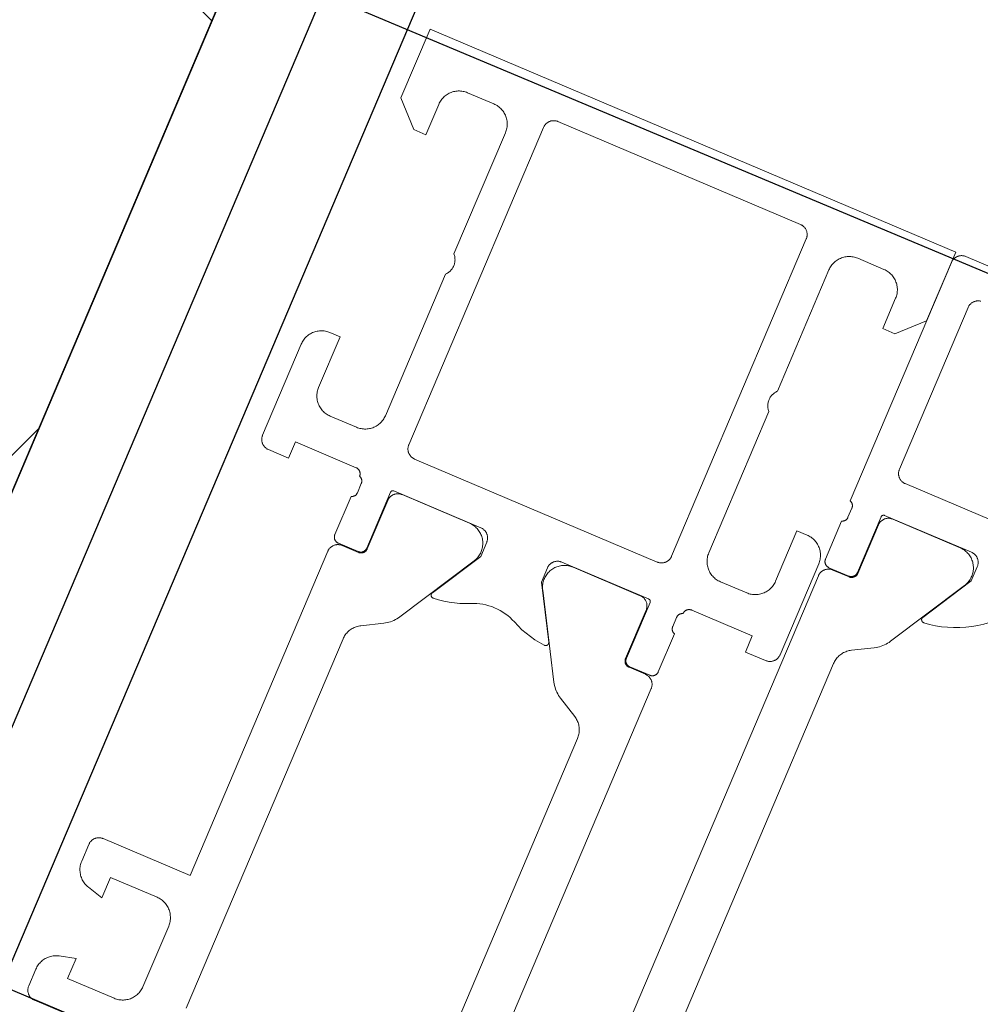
# Model space of a CAD drawing. Header units: metres. Extents: x 63115 to 703450, y -261936 to -53969.
# Tile 31 of 256: x 158402 to 158446, y -143459 to -143414. Entities that reach past the tile are written whole.
import ezdxf

# ---------------------------------------------------------------- set-up
doc = ezdxf.new("R2010")
doc.units = ezdxf.units.M
doc.layers.add('_01Hulplijnen', color=6, linetype='Continuous', plot=False)
for name, color, linetype in [('_02Binnenwanden', 2, 'Continuous'), ('_03-PROJECTION', 1, 'Continuous'), ('LAYER98', 7, 'Continuous')]:
    doc.layers.add(name, color=color, linetype=linetype)

# ---------------------------------------------------------------- blocks, each defined once
blk = doc.blocks.new('*U184')
at = {"layer": '_01Hulplijnen'}
blk.add_lwpolyline([(6.1, 113.339), (0, 0)], dxfattribs=at)
at = {"layer": '_02Binnenwanden'}
blk.add_lwpolyline([(-34.969, 1.882), (-34.46, 11.341), (-3.655, 9.683), (1.936, 113.563), (10.264, 113.115), (4.673, 9.235), (35.478, 7.577), (34.969, -1.882)], close=True, dxfattribs=at)
blk = doc.blocks.new('*U165')
at = {"layer": 'LAYER98', "color": 7, "linetype": 'Continuous', "lineweight": 9}
for points in [[(887.19, 60.184), (936.19, 60.184)], [(936.19, 60.184), (936.218, 60.184), (936.245, 60.181), (936.271, 60.178), (936.298, 60.173), (936.324, 60.166), (936.351, 60.158), (936.376, 60.149), (936.4, 60.138), (936.425, 60.126), (936.448, 60.113), (936.472, 60.098), (936.493, 60.082), (936.515, 60.066), (936.535, 60.047), (936.554, 60.028), (936.572, 60.008), (936.589, 59.987), (936.604, 59.965), (936.619, 59.942), (936.633, 59.919), (936.644, 59.894), (936.655, 59.869), (936.665, 59.844), (936.673, 59.818), (936.679, 59.792), (936.684, 59.765), (936.687, 59.738), (936.69, 59.711), (936.69, 59.684)], [(938.391, 57.185), (938.391, 55.684), (937.791, 55.684), (936.691, 56.784), (936.691, 60.184), (962.691, 60.184)], [(962.691, 60.184), (962.691, 56.784), (961.591, 55.684), (960.991, 55.684), (960.991, 57.185)], [(936.69, 59.684), (936.69, 47.884)], [(935.19, 58.084), (935.19, 58.111), (935.187, 58.138), (935.184, 58.165), (935.179, 58.192), (935.173, 58.218), (935.165, 58.244), (935.155, 58.269), (935.144, 58.294), (935.133, 58.318), (935.119, 58.342), (935.104, 58.365), (935.089, 58.387), (935.072, 58.408), (935.054, 58.428), (935.034, 58.447), (935.015, 58.465), (934.993, 58.482), (934.972, 58.498), (934.948, 58.513), (934.925, 58.526), (934.9, 58.538), (934.876, 58.549), (934.851, 58.558), (934.824, 58.566), (934.798, 58.573), (934.771, 58.578)], [(943.691, 58.584), (943.664, 58.584), (943.637, 58.581), (943.61, 58.578), (943.584, 58.573), (943.558, 58.566), (943.531, 58.558), (943.506, 58.549), (943.481, 58.538), (943.457, 58.526), (943.434, 58.513), (943.41, 58.498), (943.389, 58.483), (943.367, 58.465), (943.348, 58.447), (943.328, 58.428), (943.309, 58.408), (943.293, 58.387), (943.277, 58.365), (943.263, 58.342), (943.249, 58.319), (943.237, 58.294), (943.226, 58.269), (943.218, 58.244), (943.209, 58.218), (943.203, 58.192), (943.197, 58.165), (943.194, 58.139), (943.191, 58.111), (943.191, 58.084)], [(955.691, 58.584), (943.691, 58.584)], [(956.191, 58.084), (956.19, 58.111), (956.188, 58.139), (956.184, 58.165), (956.18, 58.192), (956.173, 58.218), (956.165, 58.244), (956.155, 58.269), (956.144, 58.294), (956.133, 58.319), (956.119, 58.342), (956.104, 58.365), (956.089, 58.387), (956.072, 58.408), (956.054, 58.428), (956.035, 58.447), (956.015, 58.465), (955.994, 58.483), (955.972, 58.498), (955.949, 58.513), (955.926, 58.526), (955.901, 58.538), (955.876, 58.549), (955.851, 58.558), (955.825, 58.566), (955.799, 58.573), (955.772, 58.578), (955.745, 58.581), (955.718, 58.584), (955.691, 58.584)], [(935.19, 50.084), (935.19, 58.084)], [(939.391, 58.185), (939.337, 58.183), (939.283, 58.179), (939.229, 58.172), (939.176, 58.161), (939.124, 58.148), (939.072, 58.132), (939.02, 58.114), (938.972, 58.092), (938.923, 58.068), (938.876, 58.042), (938.83, 58.013), (938.786, 57.981), (938.744, 57.947), (938.703, 57.911), (938.665, 57.873), (938.629, 57.832), (938.595, 57.79), (938.563, 57.746), (938.534, 57.7), (938.508, 57.653), (938.483, 57.605), (938.462, 57.555), (938.443, 57.504), (938.428, 57.452), (938.414, 57.4), (938.404, 57.347), (938.397, 57.293), (938.392, 57.239), (938.391, 57.185)], [(940.691, 58.185), (939.391, 58.185)], [(941.691, 57.185), (941.689, 57.239), (941.685, 57.293), (941.678, 57.347), (941.668, 57.4), (941.654, 57.452), (941.639, 57.504), (941.62, 57.555), (941.599, 57.605), (941.574, 57.653), (941.548, 57.7), (941.518, 57.746), (941.487, 57.79), (941.453, 57.832), (941.417, 57.873), (941.379, 57.911), (941.339, 57.947), (941.296, 57.981), (941.252, 58.013), (941.207, 58.042), (941.159, 58.068), (941.111, 58.092), (941.061, 58.114), (941.011, 58.132), (940.959, 58.148), (940.906, 58.161), (940.852, 58.172), (940.799, 58.179), (940.745, 58.183), (940.691, 58.185)], [(943.191, 58.084), (943.191, 42.384)], [(956.191, 42.384), (956.191, 58.084)], [(958.691, 58.185), (958.637, 58.183), (958.583, 58.179), (958.529, 58.172), (958.476, 58.161), (958.424, 58.148), (958.372, 58.132), (958.321, 58.114), (958.271, 58.092), (958.223, 58.068), (958.176, 58.042), (958.13, 58.013), (958.086, 57.981), (958.044, 57.947), (958.003, 57.911), (957.965, 57.873), (957.929, 57.832), (957.894, 57.79), (957.863, 57.746), (957.834, 57.7), (957.808, 57.653), (957.783, 57.605), (957.762, 57.555), (957.743, 57.504), (957.727, 57.452), (957.715, 57.4), (957.704, 57.347), (957.697, 57.293), (957.692, 57.239), (957.691, 57.185)], [(959.991, 58.185), (958.691, 58.185)], [(960.991, 57.185), (960.989, 57.239), (960.985, 57.293), (960.977, 57.347), (960.968, 57.4), (960.955, 57.452), (960.938, 57.504), (960.92, 57.555), (960.898, 57.605), (960.875, 57.653), (960.848, 57.7), (960.818, 57.746), (960.787, 57.79), (960.753, 57.832), (960.717, 57.873), (960.679, 57.911), (960.639, 57.947), (960.597, 57.981), (960.553, 58.013), (960.507, 58.042), (960.46, 58.068), (960.411, 58.092), (960.361, 58.114), (960.31, 58.132), (960.259, 58.148), (960.206, 58.161), (960.153, 58.172), (960.1, 58.179), (960.045, 58.183), (959.991, 58.185)], [(941.691, 51.184), (941.691, 57.185)], [(957.691, 57.185), (957.691, 51.184)], [(941.691, 50.184), (941.718, 50.214), (941.742, 50.244), (941.766, 50.276), (941.787, 50.309), (941.806, 50.344), (941.823, 50.379), (941.839, 50.415), (941.852, 50.452), (941.864, 50.49), (941.874, 50.528), (941.882, 50.567), (941.887, 50.606), (941.89, 50.645), (941.892, 50.684), (941.89, 50.724), (941.887, 50.763), (941.882, 50.802), (941.874, 50.841), (941.864, 50.879), (941.852, 50.917), (941.839, 50.954), (941.823, 50.99), (941.806, 51.025), (941.787, 51.059), (941.766, 51.093), (941.742, 51.125), (941.718, 51.155), (941.691, 51.184)], [(957.691, 51.184), (957.665, 51.155), (957.64, 51.125), (957.617, 51.093), (957.596, 51.059), (957.576, 51.025), (957.559, 50.99), (957.543, 50.954), (957.529, 50.917), (957.517, 50.879), (957.508, 50.841), (957.501, 50.802), (957.495, 50.763), (957.492, 50.724), (957.491, 50.684), (957.492, 50.645), (957.495, 50.606), (957.501, 50.567), (957.508, 50.528), (957.517, 50.49), (957.529, 50.452), (957.543, 50.415), (957.559, 50.379), (957.576, 50.344), (957.596, 50.309), (957.617, 50.276), (957.64, 50.244), (957.665, 50.214), (957.691, 50.184)], [(934.69, 49.584), (934.718, 49.585), (934.745, 49.587), (934.771, 49.591), (934.798, 49.596), (934.824, 49.603), (934.851, 49.61), (934.876, 49.62), (934.9, 49.63), (934.925, 49.643), (934.948, 49.656), (934.972, 49.671), (934.993, 49.686), (935.015, 49.703), (935.034, 49.721), (935.054, 49.741), (935.072, 49.761), (935.089, 49.782), (935.104, 49.804), (935.119, 49.827), (935.133, 49.85), (935.144, 49.874), (935.155, 49.899), (935.165, 49.925), (935.173, 49.951), (935.179, 49.977), (935.184, 50.004), (935.187, 50.03), (935.19, 50.057), (935.19, 50.084)], [(941.691, 43.184), (941.691, 50.184)], [(957.691, 50.184), (957.691, 43.184)], [(913.891, 49.584), (934.69, 49.584)], [(931.439, 44.085), (931.165, 44.12), (930.892, 44.17), (930.623, 44.235), (930.358, 44.315), (930.098, 44.409), (929.843, 44.517), (929.595, 44.64), (929.353, 44.775), (929.12, 44.925), (928.895, 45.087), (928.681, 45.26), (928.475, 45.446), (928.28, 45.643), (928.097, 45.85), (927.925, 46.067), (927.766, 46.293), (927.618, 46.528), (927.484, 46.77), (927.365, 47.02), (927.259, 47.275), (927.167, 47.537)], [(930.69, 47.885), (930.664, 47.884), (930.637, 47.882), (930.61, 47.878), (930.583, 47.873), (930.557, 47.867), (930.531, 47.858), (930.506, 47.849), (930.48, 47.838), (930.457, 47.827), (930.434, 47.813), (930.41, 47.798), (930.389, 47.783), (930.367, 47.766), (930.347, 47.748), (930.328, 47.729), (930.309, 47.708), (930.293, 47.687), (930.277, 47.665), (930.263, 47.642), (930.249, 47.619), (930.237, 47.595), (930.226, 47.57), (930.217, 47.544), (930.209, 47.518), (930.202, 47.492), (930.197, 47.466), (930.193, 47.439), (930.191, 47.412), (930.19, 47.385)], [(931.254, 47.874), (931.2, 47.873), (931.146, 47.869), (931.094, 47.861), (931.041, 47.851), (930.989, 47.838), (930.937, 47.823), (930.887, 47.805), (930.838, 47.784), (930.789, 47.76), (930.742, 47.734), (930.697, 47.705), (930.653, 47.674), (930.611, 47.64), (930.571, 47.605), (930.533, 47.567), (930.497, 47.527), (930.463, 47.486), (930.431, 47.442), (930.401, 47.398), (930.375, 47.351), (930.351, 47.303), (930.329, 47.254), (930.309, 47.204), (930.294, 47.153), (930.28, 47.101), (930.269, 47.048), (930.262, 46.995), (930.257, 46.942), (930.254, 46.888), (930.255, 46.834), (930.259, 46.781), (930.265, 46.727), (930.274, 46.674), (930.286, 46.622), (930.302, 46.57), (930.319, 46.52), (930.34, 46.47), (930.362, 46.422), (930.388, 46.374)], [(934.991, 47.885), (930.69, 47.885)], [(934.581, 47.874), (931.254, 47.874)], [(935.081, 47.374), (935.08, 47.401), (935.078, 47.428), (935.074, 47.455), (935.069, 47.482), (935.062, 47.508), (935.055, 47.534), (935.046, 47.559), (935.035, 47.584), (935.022, 47.608), (935.01, 47.632), (934.995, 47.655), (934.979, 47.677), (934.962, 47.698), (934.944, 47.718), (934.925, 47.737), (934.905, 47.755), (934.884, 47.773), (934.861, 47.788), (934.839, 47.803), (934.815, 47.816), (934.791, 47.828), (934.767, 47.839), (934.741, 47.848), (934.715, 47.856), (934.688, 47.863), (934.662, 47.868), (934.635, 47.871), (934.608, 47.874), (934.581, 47.874)], [(935.111, 47.765), (935.11, 47.771), (935.11, 47.778), (935.109, 47.784), (935.108, 47.79), (935.106, 47.797), (935.104, 47.803), (935.102, 47.809), (935.1, 47.815), (935.097, 47.821), (935.094, 47.827), (935.09, 47.832), (935.086, 47.837), (935.082, 47.842), (935.078, 47.847), (935.073, 47.852), (935.068, 47.856), (935.063, 47.86), (935.059, 47.864), (935.053, 47.868), (935.047, 47.871), (935.041, 47.874), (935.035, 47.876), (935.029, 47.878), (935.023, 47.88), (935.017, 47.882), (935.011, 47.883), (935.004, 47.884), (934.997, 47.884), (934.991, 47.885)], [(935.111, 45.004), (935.111, 47.765)], [(936.69, 47.884), (936.677, 47.88), (936.662, 47.874), (936.648, 47.868), (936.635, 47.861), (936.622, 47.854), (936.609, 47.845), (936.597, 47.836), (936.586, 47.826), (936.574, 47.816), (936.563, 47.805), (936.554, 47.794), (936.545, 47.782), (936.536, 47.769), (936.528, 47.756), (936.52, 47.743), (936.515, 47.729), (936.509, 47.715), (936.504, 47.701), (936.5, 47.686), (936.496, 47.672), (936.493, 47.657), (936.492, 47.642), (936.491, 47.627), (936.491, 47.611)], [(936.491, 47.611), (936.491, 47.158)], [(930.19, 47.385), (930.19, 46.685), (931.572, 44.292)], [(935.081, 44.974), (935.081, 47.374)], [(936.491, 47.158), (936.491, 47.143), (936.492, 47.128), (936.493, 47.112), (936.496, 47.098), (936.5, 47.083), (936.504, 47.068), (936.509, 47.054), (936.515, 47.04), (936.52, 47.026), (936.528, 47.013), (936.536, 47), (936.545, 46.987), (936.554, 46.975), (936.563, 46.964), (936.574, 46.953), (936.586, 46.943), (936.597, 46.933), (936.609, 46.924), (936.622, 46.916), (936.635, 46.908), (936.648, 46.901), (936.662, 46.895), (936.677, 46.889), (936.69, 46.885)], [(936.69, 46.885), (936.69, 45.004)], [(930.388, 46.374), (932.502, 42.713)], [(936.891, 44.684), (936.892, 44.739), (936.896, 44.793), (936.904, 44.846), (936.914, 44.899), (936.928, 44.952), (936.943, 45.004), (936.962, 45.055), (936.983, 45.104), (937.008, 45.153), (937.034, 45.2), (937.063, 45.246), (937.095, 45.29), (937.129, 45.332), (937.165, 45.372), (937.203, 45.41), (937.244, 45.447), (937.286, 45.481), (937.33, 45.512), (937.376, 45.541), (937.423, 45.568), (937.472, 45.592), (937.52, 45.613), (937.572, 45.632), (937.624, 45.648), (937.676, 45.661), (937.729, 45.671), (937.783, 45.679), (937.837, 45.683), (937.891, 45.684)], [(937.891, 45.684), (938.391, 45.684), (938.391, 43.184)], [(960.991, 43.184), (960.991, 45.684), (961.491, 45.684)], [(961.491, 45.684), (961.545, 45.683), (961.6, 45.679), (961.653, 45.671), (961.706, 45.661), (961.759, 45.648), (961.81, 45.632), (961.861, 45.613), (961.911, 45.592), (961.96, 45.568), (962.007, 45.541), (962.053, 45.512), (962.097, 45.481), (962.139, 45.447), (962.179, 45.41), (962.217, 45.372), (962.253, 45.332), (962.287, 45.29), (962.318, 45.246), (962.348, 45.2), (962.375, 45.153), (962.398, 45.104), (962.42, 45.055), (962.438, 45.004), (962.455, 44.952), (962.468, 44.899), (962.477, 44.846), (962.485, 44.793), (962.489, 44.739), (962.491, 44.684)], [(935.381, 44.674), (935.364, 44.675), (935.349, 44.676), (935.332, 44.678), (935.316, 44.681), (935.301, 44.685), (935.285, 44.69), (935.269, 44.696), (935.255, 44.702), (935.24, 44.709), (935.226, 44.717), (935.213, 44.726), (935.199, 44.736), (935.186, 44.746), (935.175, 44.757), (935.163, 44.768), (935.152, 44.78), (935.142, 44.793), (935.133, 44.806), (935.124, 44.82), (935.116, 44.834), (935.108, 44.848), (935.102, 44.863), (935.097, 44.879), (935.092, 44.894), (935.088, 44.91), (935.085, 44.926), (935.083, 44.942), (935.081, 44.958), (935.081, 44.974)], [(935.411, 44.705), (935.394, 44.705), (935.379, 44.706), (935.362, 44.709), (935.347, 44.712), (935.331, 44.715), (935.315, 44.72), (935.3, 44.726), (935.285, 44.732), (935.27, 44.74), (935.256, 44.747), (935.242, 44.756), (935.229, 44.766), (935.217, 44.776), (935.204, 44.787), (935.193, 44.798), (935.183, 44.81), (935.172, 44.823), (935.162, 44.836), (935.154, 44.85), (935.145, 44.864), (935.139, 44.879), (935.132, 44.894), (935.127, 44.909), (935.122, 44.924), (935.118, 44.94), (935.115, 44.956), (935.112, 44.972), (935.111, 44.988), (935.111, 45.004)], [(936.69, 45.004), (936.69, 44.988), (936.689, 44.972), (936.686, 44.956), (936.684, 44.94), (936.68, 44.924), (936.675, 44.909), (936.67, 44.894), (936.663, 44.879), (936.656, 44.864), (936.647, 44.85), (936.64, 44.836), (936.63, 44.823), (936.619, 44.81), (936.608, 44.798), (936.597, 44.787), (936.585, 44.776), (936.572, 44.766), (936.559, 44.756), (936.546, 44.747), (936.531, 44.74), (936.517, 44.732), (936.502, 44.726), (936.486, 44.72), (936.471, 44.715), (936.455, 44.712), (936.439, 44.709), (936.423, 44.706), (936.407, 44.705), (936.391, 44.705)], [(936.191, 44.674), (935.381, 44.674)], [(936.391, 44.705), (935.411, 44.705)], [(936.691, 44.174), (936.69, 44.202), (936.688, 44.228), (936.684, 44.255), (936.68, 44.282), (936.673, 44.308), (936.665, 44.334), (936.655, 44.359), (936.644, 44.384), (936.633, 44.409), (936.619, 44.432), (936.605, 44.455), (936.589, 44.477), (936.572, 44.498), (936.554, 44.518), (936.535, 44.537), (936.515, 44.556), (936.494, 44.572), (936.472, 44.588), (936.449, 44.603), (936.426, 44.616), (936.401, 44.628), (936.376, 44.639), (936.351, 44.648), (936.325, 44.656), (936.299, 44.663), (936.272, 44.668), (936.245, 44.671), (936.218, 44.674), (936.191, 44.674)], [(936.892, 40.184), (936.891, 44.684)], [(962.491, 44.684), (962.491, 40.184)], [(931.572, 44.292), (931.576, 44.285), (931.579, 44.278), (931.582, 44.271), (931.585, 44.264), (931.587, 44.257), (931.588, 44.25), (931.59, 44.242), (931.591, 44.234), (931.591, 44.227), (931.591, 44.219), (931.591, 44.212), (931.59, 44.204), (931.589, 44.197), (931.587, 44.19), (931.585, 44.182), (931.582, 44.175), (931.579, 44.168), (931.576, 44.161), (931.573, 44.154), (931.569, 44.148), (931.564, 44.142), (931.559, 44.136), (931.555, 44.13), (931.55, 44.124), (931.544, 44.119), (931.538, 44.114), (931.532, 44.11), (931.526, 44.106), (931.519, 44.102), (931.513, 44.098), (931.506, 44.095), (931.499, 44.093), (931.491, 44.09), (931.484, 44.088), (931.476, 44.087), (931.47, 44.086), (931.462, 44.085), (931.454, 44.085), (931.447, 44.085), (931.439, 44.085)], [(936.691, 19.094), (936.691, 44.174)], [(938.391, 43.184), (938.392, 43.13), (938.396, 43.076), (938.404, 43.023), (938.414, 42.97), (938.428, 42.917), (938.443, 42.865), (938.462, 42.814), (938.483, 42.765), (938.508, 42.716), (938.534, 42.669), (938.563, 42.623), (938.595, 42.579), (938.629, 42.537), (938.665, 42.497), (938.703, 42.458), (938.744, 42.422), (938.786, 42.388), (938.83, 42.357), (938.876, 42.327), (938.923, 42.301), (938.972, 42.277), (939.02, 42.255), (939.072, 42.237), (939.124, 42.221), (939.176, 42.208), (939.229, 42.198), (939.283, 42.19), (939.337, 42.186), (939.391, 42.184)], [(940.691, 42.184), (940.745, 42.186), (940.799, 42.19), (940.852, 42.198), (940.906, 42.208), (940.959, 42.221), (941.011, 42.237), (941.061, 42.255), (941.111, 42.277), (941.159, 42.301), (941.207, 42.327), (941.252, 42.357), (941.296, 42.388), (941.339, 42.422), (941.379, 42.458), (941.417, 42.497), (941.453, 42.537), (941.487, 42.579), (941.518, 42.623), (941.548, 42.669), (941.574, 42.716), (941.599, 42.765), (941.62, 42.814), (941.639, 42.865), (941.654, 42.917), (941.668, 42.97), (941.678, 43.023), (941.685, 43.076), (941.689, 43.13), (941.691, 43.184)], [(957.691, 43.184), (957.692, 43.13), (957.697, 43.076), (957.704, 43.023), (957.715, 42.97), (957.727, 42.917), (957.743, 42.865), (957.762, 42.814), (957.783, 42.765), (957.808, 42.716), (957.834, 42.669), (957.863, 42.623), (957.894, 42.579), (957.929, 42.537), (957.965, 42.497), (958.003, 42.458), (958.044, 42.422), (958.086, 42.388), (958.13, 42.357), (958.176, 42.327), (958.223, 42.301), (958.271, 42.277), (958.321, 42.255), (958.372, 42.237), (958.424, 42.221), (958.476, 42.208), (958.529, 42.198), (958.583, 42.19), (958.637, 42.186), (958.691, 42.184)], [(959.991, 42.184), (960.045, 42.186), (960.1, 42.19), (960.153, 42.198), (960.206, 42.208), (960.259, 42.221), (960.31, 42.237), (960.361, 42.255), (960.411, 42.277), (960.46, 42.301), (960.507, 42.327), (960.553, 42.357), (960.597, 42.388), (960.639, 42.422), (960.679, 42.458), (960.717, 42.497), (960.753, 42.537), (960.787, 42.579), (960.818, 42.623), (960.848, 42.669), (960.875, 42.716), (960.898, 42.765), (960.92, 42.814), (960.938, 42.865), (960.955, 42.917), (960.968, 42.97), (960.977, 43.023), (960.985, 43.076), (960.989, 43.13), (960.991, 43.184)], [(932.502, 42.713), (932.544, 42.644), (932.59, 42.578), (932.639, 42.515), (932.691, 42.454), (932.747, 42.396), (932.806, 42.341), (932.867, 42.289), (932.932, 42.241), (932.998, 42.196), (933.066, 42.155)], [(933.066, 42.155), (933.98, 41.642)], [(939.391, 42.184), (940.691, 42.184)], [(943.191, 42.384), (943.191, 42.357), (943.194, 42.33), (943.197, 42.304), (943.203, 42.277), (943.209, 42.251), (943.218, 42.225), (943.226, 42.199), (943.237, 42.174), (943.249, 42.15), (943.263, 42.127), (943.277, 42.104), (943.293, 42.082), (943.309, 42.061), (943.328, 42.041), (943.348, 42.021), (943.367, 42.003), (943.389, 41.986), (943.41, 41.971), (943.434, 41.956), (943.457, 41.943), (943.481, 41.931), (943.506, 41.92), (943.531, 41.91), (943.558, 41.903), (943.584, 41.896), (943.61, 41.891), (943.637, 41.887), (943.664, 41.885), (943.691, 41.884)], [(955.691, 41.884), (955.718, 41.885), (955.745, 41.887), (955.772, 41.891), (955.799, 41.896), (955.825, 41.903), (955.851, 41.91), (955.876, 41.92), (955.901, 41.931), (955.926, 41.943), (955.949, 41.956), (955.972, 41.971), (955.994, 41.986), (956.015, 42.003), (956.035, 42.021), (956.054, 42.041), (956.072, 42.061), (956.089, 42.082), (956.104, 42.104), (956.119, 42.127), (956.133, 42.15), (956.144, 42.174), (956.155, 42.199), (956.165, 42.225), (956.173, 42.251), (956.18, 42.277), (956.184, 42.304), (956.188, 42.33), (956.19, 42.357), (956.191, 42.384)], [(958.691, 42.184), (959.991, 42.184)], [(943.691, 41.884), (955.691, 41.884)], [(933.98, 41.642), (934.026, 41.615), (934.07, 41.585), (934.112, 41.554), (934.153, 41.52), (934.191, 41.483), (934.228, 41.445), (934.264, 41.405), (934.296, 41.364), (934.326, 41.32), (934.354, 41.275), (934.38, 41.229), (934.402, 41.181), (934.423, 41.132), (934.441, 41.082), (934.456, 41.032), (934.469, 40.98), (934.478, 40.928), (934.485, 40.876), (934.489, 40.823), (934.491, 40.77)], [(934.491, 40.77), (934.491, 22.499)], [(941.391, 40.484), (938.392, 40.484), (938.392, 39.684), (937.392, 39.684)], [(941.691, 40.184), (941.69, 40.201), (941.689, 40.217), (941.687, 40.233), (941.684, 40.249), (941.681, 40.265), (941.676, 40.28), (941.67, 40.295), (941.663, 40.31), (941.656, 40.325), (941.648, 40.339), (941.64, 40.353), (941.63, 40.366), (941.62, 40.379), (941.609, 40.391), (941.598, 40.402), (941.585, 40.413), (941.572, 40.423), (941.559, 40.433), (941.546, 40.442), (941.531, 40.45), (941.517, 40.457), (941.502, 40.463), (941.487, 40.469), (941.472, 40.473), (941.456, 40.477), (941.439, 40.481), (941.424, 40.483), (941.407, 40.484), (941.391, 40.484)], [(957.991, 40.484), (957.976, 40.484), (957.959, 40.483), (957.943, 40.481), (957.927, 40.477), (957.911, 40.473), (957.895, 40.469), (957.88, 40.463), (957.865, 40.457), (957.851, 40.45), (957.837, 40.442), (957.823, 40.433), (957.809, 40.423), (957.797, 40.413), (957.785, 40.402), (957.773, 40.391), (957.763, 40.379), (957.752, 40.366), (957.743, 40.353), (957.734, 40.339), (957.726, 40.325), (957.719, 40.31), (957.713, 40.295), (957.707, 40.28), (957.702, 40.265), (957.698, 40.249), (957.695, 40.233), (957.692, 40.217), (957.691, 40.201), (957.691, 40.184)], [(961.991, 39.684), (960.991, 39.684), (960.991, 40.484), (957.991, 40.484)], [(937.392, 39.684), (937.364, 39.685), (937.337, 39.687), (937.31, 39.691), (937.283, 39.696), (937.258, 39.703), (937.231, 39.711), (937.206, 39.72), (937.182, 39.731), (937.157, 39.743), (937.134, 39.756), (937.11, 39.771), (937.089, 39.786), (937.067, 39.803), (937.047, 39.821), (937.028, 39.841), (937.01, 39.861), (936.993, 39.882), (936.977, 39.904), (936.963, 39.927), (936.949, 39.95), (936.937, 39.974), (936.927, 39.999), (936.917, 40.025), (936.909, 40.051), (936.903, 40.077), (936.897, 40.104), (936.894, 40.13), (936.892, 40.157), (936.892, 40.184)], [(941.892, 39.911), (941.892, 39.926), (941.891, 39.941), (941.889, 39.956), (941.886, 39.971), (941.883, 39.986), (941.878, 40.001), (941.873, 40.015), (941.867, 40.029), (941.861, 40.043), (941.853, 40.056), (941.846, 40.069), (941.838, 40.081), (941.828, 40.093), (941.818, 40.105), (941.808, 40.116), (941.797, 40.126), (941.785, 40.136), (941.772, 40.145), (941.76, 40.153), (941.747, 40.161), (941.733, 40.168), (941.72, 40.174), (941.706, 40.18), (941.691, 40.184)], [(941.892, 39.457), (941.892, 39.911)], [(943.392, 40.184), (943.385, 40.184), (943.378, 40.184), (943.372, 40.183), (943.365, 40.181), (943.359, 40.18), (943.352, 40.178), (943.347, 40.176), (943.341, 40.173), (943.335, 40.171), (943.329, 40.167), (943.324, 40.164), (943.318, 40.16), (943.313, 40.156), (943.309, 40.151), (943.304, 40.147), (943.3, 40.142), (943.296, 40.137), (943.292, 40.132), (943.288, 40.126), (943.285, 40.121), (943.282, 40.115), (943.279, 40.109), (943.277, 40.103), (943.275, 40.097), (943.274, 40.09), (943.272, 40.084), (943.271, 40.077), (943.271, 40.071), (943.271, 40.064)], [(943.271, 40.064), (943.271, 37.304)], [(943.301, 39.674), (943.301, 39.702), (943.303, 39.729), (943.307, 39.755), (943.311, 39.782), (943.318, 39.808), (943.326, 39.834), (943.336, 39.859), (943.347, 39.884), (943.358, 39.909), (943.372, 39.932), (943.387, 39.955), (943.402, 39.977), (943.419, 39.998), (943.437, 40.018), (943.456, 40.037), (943.476, 40.056), (943.498, 40.073), (943.519, 40.088), (943.542, 40.103), (943.566, 40.116), (943.59, 40.128), (943.615, 40.139), (943.641, 40.148), (943.666, 40.156), (943.692, 40.163), (943.72, 40.168), (943.746, 40.172), (943.773, 40.174), (943.8, 40.175)], [(947.691, 40.184), (943.392, 40.184)], [(943.8, 40.175), (947.127, 40.175)], [(947.127, 40.175), (947.181, 40.173), (947.234, 40.169), (947.288, 40.162), (947.341, 40.152), (947.392, 40.139), (947.444, 40.123), (947.494, 40.105), (947.544, 40.084), (947.592, 40.06), (947.639, 40.034), (947.684, 40.005), (947.728, 39.974), (947.77, 39.941), (947.81, 39.905), (947.849, 39.868), (947.885, 39.828), (947.919, 39.786), (947.95, 39.743), (947.979, 39.698), (948.007, 39.651), (948.031, 39.603), (948.053, 39.554), (948.071, 39.504), (948.088, 39.453), (948.101, 39.401), (948.112, 39.348), (948.12, 39.295), (948.125, 39.242), (948.127, 39.188), (948.127, 39.134), (948.123, 39.081), (948.116, 39.028), (948.107, 38.975), (948.095, 38.922), (948.08, 38.871), (948.062, 38.82), (948.042, 38.77), (948.018, 38.722), (947.993, 38.675)], [(948.191, 39.684), (948.19, 39.712), (948.188, 39.738), (948.184, 39.765), (948.18, 39.792), (948.173, 39.818), (948.165, 39.844), (948.155, 39.869), (948.144, 39.894), (948.133, 39.919), (948.119, 39.942), (948.104, 39.965), (948.089, 39.987), (948.072, 40.008), (948.054, 40.028), (948.035, 40.047), (948.015, 40.066), (947.994, 40.082), (947.972, 40.098), (947.949, 40.113), (947.926, 40.126), (947.901, 40.138), (947.876, 40.149), (947.851, 40.158), (947.825, 40.166), (947.799, 40.173), (947.772, 40.178), (947.745, 40.181), (947.718, 40.184), (947.691, 40.184)], [(951.691, 40.184), (951.664, 40.184), (951.637, 40.181), (951.61, 40.178), (951.584, 40.173), (951.558, 40.166), (951.531, 40.158), (951.506, 40.149), (951.481, 40.138), (951.457, 40.126), (951.434, 40.113), (951.41, 40.098), (951.389, 40.082), (951.367, 40.066), (951.348, 40.047), (951.328, 40.028), (951.31, 40.008), (951.293, 39.987), (951.277, 39.965), (951.263, 39.942), (951.249, 39.919), (951.237, 39.894), (951.226, 39.869), (951.218, 39.844), (951.209, 39.818), (951.203, 39.792), (951.197, 39.765), (951.194, 39.738), (951.191, 39.712), (951.191, 39.684)], [(951.389, 38.675), (951.363, 38.722), (951.34, 38.77), (951.32, 38.82), (951.302, 38.871), (951.287, 38.922), (951.275, 38.975), (951.266, 39.028), (951.26, 39.081), (951.256, 39.134), (951.255, 39.188), (951.257, 39.242), (951.263, 39.295), (951.27, 39.348), (951.281, 39.401), (951.295, 39.453), (951.31, 39.504), (951.33, 39.554), (951.351, 39.603), (951.376, 39.651), (951.402, 39.698), (951.432, 39.743), (951.464, 39.786), (951.498, 39.828), (951.534, 39.868), (951.572, 39.905), (951.612, 39.941), (951.654, 39.974), (951.698, 40.005), (951.743, 40.034), (951.79, 40.06), (951.839, 40.084), (951.888, 40.105), (951.938, 40.123), (951.989, 40.139), (952.042, 40.152), (952.095, 40.162), (952.147, 40.169), (952.201, 40.173), (952.255, 40.175)], [(955.991, 40.184), (951.691, 40.184)], [(952.255, 40.175), (955.582, 40.175)], [(955.582, 40.175), (955.609, 40.174), (955.636, 40.172), (955.663, 40.168), (955.689, 40.163), (955.716, 40.156), (955.741, 40.148), (955.767, 40.139), (955.792, 40.128), (955.816, 40.116), (955.84, 40.103), (955.862, 40.088), (955.885, 40.073), (955.905, 40.056), (955.926, 40.037), (955.945, 40.018), (955.963, 39.998), (955.98, 39.977), (955.996, 39.955), (956.011, 39.932), (956.023, 39.909), (956.036, 39.884), (956.047, 39.859), (956.056, 39.834), (956.063, 39.808), (956.07, 39.782), (956.075, 39.755), (956.079, 39.729), (956.081, 39.702), (956.082, 39.674)], [(956.111, 40.064), (956.111, 40.071), (956.11, 40.077), (956.109, 40.084), (956.108, 40.09), (956.106, 40.097), (956.104, 40.103), (956.102, 40.109), (956.1, 40.115), (956.097, 40.121), (956.094, 40.126), (956.091, 40.132), (956.087, 40.137), (956.083, 40.142), (956.078, 40.147), (956.073, 40.151), (956.068, 40.156), (956.063, 40.16), (956.059, 40.164), (956.053, 40.167), (956.047, 40.171), (956.042, 40.173), (956.035, 40.176), (956.029, 40.178), (956.023, 40.18), (956.017, 40.181), (956.011, 40.183), (956.004, 40.184), (955.998, 40.184), (955.991, 40.184)], [(956.111, 37.304), (956.111, 40.064)], [(957.691, 40.184), (957.677, 40.18), (957.662, 40.174), (957.648, 40.168), (957.636, 40.161), (957.622, 40.153), (957.609, 40.145), (957.598, 40.136), (957.586, 40.126), (957.574, 40.116), (957.564, 40.105), (957.554, 40.093), (957.545, 40.081), (957.536, 40.069), (957.528, 40.056), (957.521, 40.043), (957.515, 40.029), (957.509, 40.015), (957.504, 40.001), (957.5, 39.986), (957.496, 39.971), (957.494, 39.956), (957.492, 39.941), (957.491, 39.926), (957.491, 39.911)], [(957.491, 39.911), (957.491, 39.457)], [(962.491, 40.184), (962.49, 40.157), (962.488, 40.13), (962.484, 40.104), (962.479, 40.077), (962.473, 40.051), (962.465, 40.025), (962.456, 39.999), (962.445, 39.974), (962.433, 39.95), (962.42, 39.927), (962.405, 39.904), (962.389, 39.882), (962.372, 39.861), (962.354, 39.841), (962.335, 39.821), (962.314, 39.803), (962.294, 39.786), (962.271, 39.771), (962.249, 39.756), (962.226, 39.743), (962.201, 39.731), (962.176, 39.72), (962.15, 39.711), (962.125, 39.703), (962.099, 39.696), (962.072, 39.691), (962.045, 39.687), (962.018, 39.685), (961.991, 39.684)], [(943.301, 37.275), (943.301, 39.674)], [(946.812, 36.597), (948.191, 38.984), (948.191, 39.684)], [(951.191, 39.684), (951.191, 38.984), (952.569, 36.597)], [(956.082, 39.674), (956.082, 37.275)], [(941.691, 39.184), (941.706, 39.189), (941.72, 39.194), (941.733, 39.201), (941.747, 39.208), (941.76, 39.215), (941.772, 39.224), (941.785, 39.233), (941.797, 39.242), (941.808, 39.253), (941.818, 39.264), (941.828, 39.275), (941.838, 39.287), (941.846, 39.299), (941.853, 39.312), (941.861, 39.326), (941.867, 39.339), (941.873, 39.353), (941.878, 39.368), (941.883, 39.382), (941.886, 39.397), (941.889, 39.412), (941.891, 39.427), (941.892, 39.442), (941.892, 39.457)], [(941.691, 37.304), (941.691, 39.184)], [(957.491, 39.457), (957.491, 39.442), (957.492, 39.427), (957.494, 39.412), (957.496, 39.397), (957.5, 39.382), (957.504, 39.368), (957.509, 39.353), (957.515, 39.339), (957.521, 39.326), (957.528, 39.312), (957.536, 39.299), (957.545, 39.287), (957.554, 39.275), (957.564, 39.264), (957.574, 39.253), (957.586, 39.242), (957.598, 39.233), (957.609, 39.224), (957.622, 39.215), (957.636, 39.208), (957.648, 39.201), (957.662, 39.194), (957.677, 39.189), (957.691, 39.184)], [(957.691, 39.184), (957.691, 37.304)], [(947.993, 38.675), (945.88, 35.013)], [(953.503, 35.013), (951.389, 38.675)], [(941.991, 37.004), (941.975, 37.005), (941.959, 37.006), (941.942, 37.008), (941.927, 37.011), (941.911, 37.015), (941.895, 37.02), (941.88, 37.025), (941.865, 37.032), (941.851, 37.039), (941.837, 37.047), (941.823, 37.056), (941.809, 37.065), (941.797, 37.076), (941.785, 37.087), (941.773, 37.098), (941.763, 37.11), (941.752, 37.123), (941.743, 37.136), (941.734, 37.15), (941.726, 37.164), (941.719, 37.178), (941.713, 37.193), (941.707, 37.208), (941.702, 37.224), (941.698, 37.24), (941.695, 37.256), (941.693, 37.272), (941.691, 37.288), (941.691, 37.304)], [(943.271, 37.304), (943.27, 37.288), (943.269, 37.272), (943.267, 37.256), (943.265, 37.24), (943.261, 37.224), (943.256, 37.208), (943.25, 37.193), (943.243, 37.178), (943.236, 37.164), (943.228, 37.15), (943.22, 37.136), (943.21, 37.123), (943.2, 37.11), (943.189, 37.098), (943.178, 37.087), (943.165, 37.076), (943.152, 37.065), (943.14, 37.056), (943.126, 37.047), (943.111, 37.039), (943.097, 37.032), (943.082, 37.025), (943.067, 37.02), (943.052, 37.015), (943.036, 37.011), (943.019, 37.008), (943.004, 37.006), (942.987, 37.005), (942.972, 37.004)], [(943.001, 36.974), (943.017, 36.975), (943.033, 36.976), (943.049, 36.978), (943.065, 36.982), (943.081, 36.985), (943.097, 36.99), (943.111, 36.996), (943.127, 37.002), (943.142, 37.009), (943.155, 37.017), (943.169, 37.026), (943.183, 37.036), (943.195, 37.046), (943.207, 37.057), (943.219, 37.068), (943.229, 37.08), (943.239, 37.093), (943.249, 37.106), (943.258, 37.12), (943.266, 37.134), (943.273, 37.149), (943.279, 37.163), (943.285, 37.179), (943.29, 37.194), (943.294, 37.21), (943.297, 37.226), (943.299, 37.242), (943.301, 37.258), (943.301, 37.275)], [(956.082, 37.275), (956.082, 37.258), (956.083, 37.242), (956.086, 37.226), (956.089, 37.21), (956.093, 37.194), (956.098, 37.179), (956.102, 37.163), (956.109, 37.149), (956.116, 37.134), (956.124, 37.12), (956.133, 37.106), (956.142, 37.093), (956.153, 37.08), (956.164, 37.068), (956.175, 37.057), (956.187, 37.046), (956.2, 37.036), (956.213, 37.026), (956.226, 37.017), (956.241, 37.009), (956.256, 37.002), (956.27, 36.996), (956.286, 36.99), (956.302, 36.985), (956.317, 36.982), (956.333, 36.978), (956.349, 36.976), (956.365, 36.975), (956.382, 36.974)], [(956.411, 37.004), (956.394, 37.005), (956.379, 37.006), (956.362, 37.008), (956.347, 37.011), (956.331, 37.015), (956.315, 37.02), (956.3, 37.025), (956.285, 37.032), (956.27, 37.039), (956.257, 37.047), (956.243, 37.056), (956.229, 37.065), (956.217, 37.076), (956.205, 37.087), (956.193, 37.098), (956.183, 37.11), (956.172, 37.123), (956.163, 37.136), (956.154, 37.15), (956.146, 37.164), (956.139, 37.178), (956.133, 37.193), (956.127, 37.208), (956.122, 37.224), (956.118, 37.24), (956.115, 37.256), (956.113, 37.272), (956.111, 37.288), (956.111, 37.304)], [(957.691, 37.304), (957.69, 37.288), (957.689, 37.272), (957.687, 37.256), (957.684, 37.24), (957.68, 37.224), (957.676, 37.208), (957.67, 37.193), (957.663, 37.178), (957.656, 37.164), (957.648, 37.15), (957.64, 37.136), (957.63, 37.123), (957.62, 37.11), (957.609, 37.098), (957.598, 37.087), (957.585, 37.076), (957.572, 37.065), (957.559, 37.056), (957.546, 37.047), (957.531, 37.039), (957.517, 37.032), (957.502, 37.025), (957.487, 37.02), (957.472, 37.015), (957.456, 37.011), (957.439, 37.008), (957.424, 37.006), (957.407, 37.005), (957.391, 37.004)], [(941.691, 36.474), (941.691, 36.502), (941.694, 36.529), (941.697, 36.555), (941.703, 36.582), (941.709, 36.608), (941.718, 36.634), (941.726, 36.66), (941.737, 36.684), (941.749, 36.709), (941.763, 36.732), (941.777, 36.755), (941.793, 36.777), (941.81, 36.798), (941.828, 36.818), (941.848, 36.837), (941.867, 36.856), (941.889, 36.872), (941.91, 36.888), (941.934, 36.903), (941.957, 36.916), (941.981, 36.928), (942.006, 36.939), (942.031, 36.948), (942.058, 36.956), (942.084, 36.963), (942.11, 36.968), (942.137, 36.972), (942.164, 36.974), (942.191, 36.974)], [(942.972, 37.004), (941.991, 37.004)], [(942.191, 36.974), (943.001, 36.974)], [(948.612, 36.832), (948.386, 36.731), (948.154, 36.642), (947.918, 36.566), (947.678, 36.502), (947.435, 36.451), (947.189, 36.413), (946.943, 36.389)], [(950.77, 36.832), (950.642, 36.889), (950.513, 36.938), (950.38, 36.98), (950.244, 37.015), (950.107, 37.042), (949.97, 37.061), (949.83, 37.073), (949.691, 37.077), (949.552, 37.073), (949.413, 37.061), (949.274, 37.042), (949.138, 37.015), (949.003, 36.98), (948.87, 36.938), (948.739, 36.889), (948.612, 36.832)], [(952.439, 36.389), (952.192, 36.413), (951.947, 36.451), (951.704, 36.502), (951.465, 36.566), (951.228, 36.642), (950.997, 36.731), (950.77, 36.832)], [(956.382, 36.974), (957.191, 36.974)], [(957.391, 37.004), (956.411, 37.004)], [(957.191, 36.974), (957.218, 36.974), (957.245, 36.972), (957.272, 36.968), (957.299, 36.963), (957.325, 36.956), (957.351, 36.948), (957.376, 36.939), (957.401, 36.928), (957.426, 36.916), (957.449, 36.903), (957.472, 36.888), (957.494, 36.872), (957.515, 36.856), (957.535, 36.837), (957.554, 36.818), (957.572, 36.798), (957.589, 36.777), (957.605, 36.755), (957.619, 36.732), (957.633, 36.709), (957.644, 36.684), (957.655, 36.66), (957.665, 36.634), (957.673, 36.608), (957.68, 36.582), (957.684, 36.555), (957.688, 36.529), (957.69, 36.502), (957.691, 36.474)], [(937.392, 20.434), (941.691, 20.434), (941.691, 36.474)], [(946.943, 36.389), (946.935, 36.388), (946.928, 36.388), (946.921, 36.389), (946.913, 36.39), (946.905, 36.391), (946.898, 36.392), (946.891, 36.395), (946.884, 36.397), (946.877, 36.4), (946.87, 36.403), (946.863, 36.407), (946.857, 36.41), (946.851, 36.415), (946.845, 36.42), (946.839, 36.424), (946.834, 36.43), (946.829, 36.435), (946.824, 36.441), (946.819, 36.447), (946.815, 36.453), (946.811, 36.46), (946.808, 36.466), (946.805, 36.473), (946.802, 36.48), (946.8, 36.487), (946.798, 36.495), (946.796, 36.502), (946.795, 36.51), (946.794, 36.517), (946.794, 36.525), (946.794, 36.532), (946.795, 36.54), (946.795, 36.547), (946.797, 36.555), (946.798, 36.562), (946.801, 36.569), (946.803, 36.576), (946.806, 36.583), (946.809, 36.59), (946.812, 36.597)], [(952.569, 36.597), (952.573, 36.59), (952.576, 36.583), (952.579, 36.576), (952.582, 36.569), (952.584, 36.562), (952.586, 36.555), (952.587, 36.547), (952.588, 36.54), (952.588, 36.532), (952.588, 36.525), (952.588, 36.517), (952.587, 36.51), (952.586, 36.502), (952.585, 36.495), (952.583, 36.487), (952.58, 36.48), (952.577, 36.473), (952.574, 36.466), (952.571, 36.46), (952.567, 36.453), (952.562, 36.447), (952.559, 36.441), (952.554, 36.435), (952.549, 36.43), (952.543, 36.424), (952.537, 36.42), (952.531, 36.415), (952.525, 36.41), (952.518, 36.407), (952.512, 36.403), (952.505, 36.4), (952.498, 36.397), (952.491, 36.395), (952.484, 36.392), (952.476, 36.391), (952.47, 36.39), (952.462, 36.389), (952.454, 36.388), (952.446, 36.388), (952.439, 36.389)], [(957.691, 36.474), (957.691, 20.434), (961.991, 20.434)], [(945.88, 35.013), (945.838, 34.945), (945.792, 34.879), (945.743, 34.815), (945.69, 34.754), (945.635, 34.696), (945.576, 34.641), (945.515, 34.589), (945.45, 34.541), (945.384, 34.496), (945.314, 34.455)], [(954.067, 34.455), (953.998, 34.496), (953.932, 34.541), (953.867, 34.589), (953.807, 34.641), (953.747, 34.696), (953.691, 34.754), (953.64, 34.815), (953.591, 34.879), (953.545, 34.945), (953.503, 35.013)], [(945.314, 34.455), (944.401, 33.942)], [(954.981, 33.942), (954.067, 34.455)], [(944.401, 33.942), (944.355, 33.915), (944.311, 33.886), (944.269, 33.854), (944.228, 33.82), (944.189, 33.784), (944.153, 33.745), (944.118, 33.705), (944.086, 33.664), (944.056, 33.62), (944.027, 33.575), (944.002, 33.529), (943.978, 33.481), (943.959, 33.432), (943.94, 33.383), (943.926, 33.332), (943.913, 33.28), (943.903, 33.228), (943.896, 33.176), (943.892, 33.123), (943.891, 33.07)], [(955.492, 33.07), (955.49, 33.123), (955.486, 33.176), (955.479, 33.228), (955.47, 33.28), (955.457, 33.332), (955.441, 33.383), (955.424, 33.432), (955.403, 33.481), (955.38, 33.529), (955.354, 33.575), (955.327, 33.62), (955.297, 33.664), (955.264, 33.705), (955.229, 33.745), (955.192, 33.784), (955.153, 33.82), (955.113, 33.854), (955.07, 33.886), (955.026, 33.915), (954.981, 33.942)], [(943.891, 33.07), (943.892, 14.799)], [(955.491, 14.799), (955.492, 33.07)], [(961.991, 20.434), (962.018, 20.434), (962.045, 20.431), (962.072, 20.428), (962.099, 20.423), (962.125, 20.416), (962.15, 20.408), (962.176, 20.399), (962.201, 20.388), (962.226, 20.376), (962.249, 20.363), (962.271, 20.348), (962.294, 20.333), (962.314, 20.316), (962.335, 20.297), (962.354, 20.278), (962.372, 20.258), (962.389, 20.237), (962.405, 20.215), (962.42, 20.192), (962.433, 20.169), (962.445, 20.144), (962.456, 20.119), (962.465, 20.094), (962.473, 20.068), (962.479, 20.042), (962.484, 20.015), (962.488, 19.989), (962.49, 19.962), (962.491, 19.934)], [(962.491, 19.934), (962.491, 19.103)], [(958.691, 18.934), (958.637, 18.933), (958.583, 18.929), (958.529, 18.921), (958.476, 18.911), (958.424, 18.898), (958.372, 18.882), (958.321, 18.863), (958.271, 18.842), (958.223, 18.818), (958.176, 18.791), (958.13, 18.762), (958.086, 18.731), (958.044, 18.697), (958.003, 18.66), (957.965, 18.622), (957.929, 18.582), (957.894, 18.54), (957.863, 18.496), (957.834, 18.45), (957.808, 18.403), (957.783, 18.354), (957.762, 18.305), (957.743, 18.254), (957.727, 18.202), (957.715, 18.15), (957.704, 18.096), (957.697, 18.043), (957.692, 17.989), (957.691, 17.934)], [(961.749, 18.137), (960.991, 17.934), (960.991, 18.934), (958.691, 18.934)], [(962.491, 19.103), (962.489, 19.049), (962.485, 18.994), (962.477, 18.941), (962.468, 18.887), (962.454, 18.834), (962.438, 18.782), (962.419, 18.731), (962.397, 18.681), (962.373, 18.632), (962.346, 18.584), (962.316, 18.539), (962.284, 18.494), (962.25, 18.452), (962.213, 18.412), (962.175, 18.373), (962.134, 18.337), (962.091, 18.303), (962.047, 18.272), (962, 18.243), (961.952, 18.216), (961.903, 18.192), (961.853, 18.171), (961.802, 18.153), (961.749, 18.137)], [(957.691, 17.934), (957.691, 14.934)], [(957.691, 14.934), (957.692, 14.88), (957.697, 14.826), (957.704, 14.773), (957.715, 14.72), (957.727, 14.667), (957.743, 14.615), (957.762, 14.564), (957.783, 14.515), (957.808, 14.466), (957.834, 14.419), (957.863, 14.373), (957.894, 14.329), (957.929, 14.287), (957.965, 14.247), (958.003, 14.209), (958.044, 14.172), (958.086, 14.138), (958.13, 14.107), (958.176, 14.078), (958.223, 14.051), (958.271, 14.027), (958.321, 14.005), (958.372, 13.987), (958.424, 13.971), (958.476, 13.958), (958.529, 13.948), (958.583, 13.94), (958.637, 13.936), (958.691, 13.934)], [(958.691, 13.934), (960.991, 13.934), (960.991, 14.934), (961.749, 14.732)], [(961.749, 14.732), (961.802, 14.716), (961.853, 14.698), (961.903, 14.677), (961.952, 14.653), (962, 14.626), (962.047, 14.597), (962.091, 14.566), (962.134, 14.532), (962.175, 14.496), (962.213, 14.457), (962.25, 14.417), (962.284, 14.375), (962.316, 14.33), (962.346, 14.285), (962.373, 14.237), (962.397, 14.188), (962.419, 14.138), (962.438, 14.087), (962.454, 14.035), (962.468, 13.982), (962.477, 13.929), (962.485, 13.875), (962.489, 13.82), (962.491, 13.765)], [(962.491, 13.765), (962.491, 12.934)], [(962.491, 12.934), (962.49, 12.907), (962.488, 12.88), (962.484, 12.854), (962.479, 12.827), (962.473, 12.801), (962.465, 12.775), (962.456, 12.749), (962.445, 12.724), (962.433, 12.7), (962.42, 12.677), (962.405, 12.654), (962.389, 12.632), (962.372, 12.611), (962.354, 12.591), (962.335, 12.571), (962.314, 12.553), (962.294, 12.536), (962.271, 12.521), (962.249, 12.506), (962.226, 12.493), (962.201, 12.481), (962.176, 12.47), (962.15, 12.461), (962.125, 12.453), (962.099, 12.446), (962.072, 12.441), (962.045, 12.437), (962.018, 12.435), (961.991, 12.434)], [(961.991, 12.434), (957.691, 12.434), (957.691, 11.394)]]:
    blk.add_lwpolyline(points, dxfattribs=at)
blk = doc.blocks.new('pui_02')
at = {"layer": '_03-PROJECTION'}
h = blk.add_hatch(dxfattribs=at)
h.set_pattern_fill('ANSI37', color=256, scale=10)
h.set_pattern_definition([(45, (-466.783, 197.56), (-22.45064, 22.45064), []), (135, (-466.783, 197.56), (-22.45064, -22.45064), [])])
h.paths.add_polyline_path([(-5594.689, -1697.891), (-5590.5, -1703.651), (-5573.176, -1727.068), (-5555.655, -1750.344), (-5554.005, -1752.499), (-5129.442, -1603.485), (-3737.654, -2192.546), (-3733.953, -2183.826), (-3705.556, -2195.88), (-3665.115, -2100.607), (-5059.271, -1509.968)])
at = {"layer": '_01Hulplijnen'}
blk.add_lwpolyline([(-3683.244, -2153.989), (-2813.27, -2519.632), (-1888.232, -2684.239), (-1593.735, -2716.683), (0, -2821.903)], dxfattribs=at)
at = {"layer": '_02Binnenwanden'}
blk.add_lwpolyline([(-5554.005, -1752.499), (-5129.442, -1603.485), (-3737.654, -2192.546), (-3733.953, -2183.826), (-3705.556, -2195.88), (-3664.908, -2100.119), (-5059.271, -1509.968), (-5594.689, -1697.891)], dxfattribs=at)
at = {"layer": '_02Binnenwanden', "rotation": 340.0806938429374}
blk.add_blockref('*U184', (-3705.419, -2206.229), dxfattribs=at)
at = {"layer": '_03-PROJECTION', "xscale": -1, "rotation": 337}
blk.add_blockref('*U165', (-2815.71, -2587.147), dxfattribs=at)

msp = doc.modelspace()

# ---------------------------------------------------------------- block references
at = {"layer": '_02Binnenwanden'}
msp.add_blockref('pui_02', (162099.369, -141258.61), dxfattribs=at)

doc.saveas('drawing.dxf')
